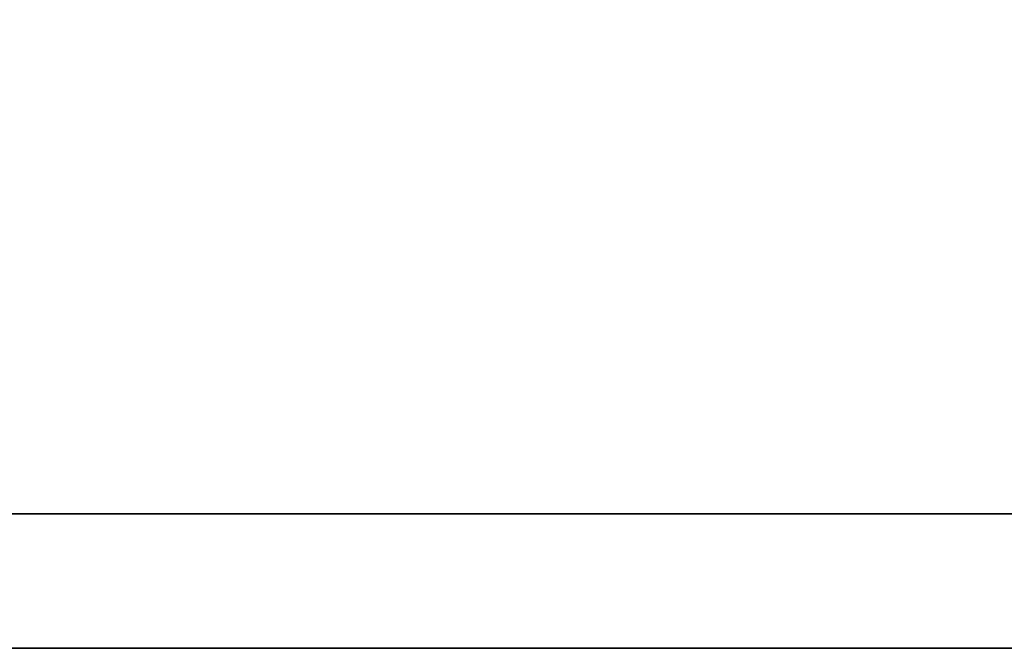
# Model space of a CAD drawing. Header units: millimetres. Extents: x 660 to 909, y 338 to 416.
# Tile 27 of 53: x 841.604 to 841.835, y 356.642 to 356.789. Entities that reach past the tile are written whole.
import ezdxf

# ---------------------------------------------------------------- set-up
doc = ezdxf.new("R2010")
doc.units = ezdxf.units.MM
doc.header["$LTSCALE"] = 0.1
doc.layers.add('DIM', color=4, linetype='CONTINUOUS')
doc.layers.add('layer 1', color=7, linetype='CONTINUOUS')

# ---------------------------------------------------------------- blocks, each defined once
blk = doc.blocks.new('TBI MOTION logo(完整正式版)')
at = {"layer": 'layer 1', "color": 22, "lineweight": 35}
blk.add_open_spline([(75.90875, -9.47875), (75.90875, -9.47875), (75.90875, -12.28625), (75.90875, -12.28625), (75.90875, -12.28625), (75.90875, -12.28625), (75.90875, -12.47875), (75.90875, -12.47875), (75.90875, -12.47875), (75.90875, -12.47875), (75.71625, -12.47875), (75.71625, -12.47875), (75.71625, -12.47875), (75.71625, -12.47875), (-88.32875, -12.47875), (-88.32875, -12.47875), (-88.32875, -12.47875), (-88.32875, -12.47875), (-88.32875, -13.29375), (-88.32875, -13.29375), (-88.32875, -13.29375), (-88.32875, -13.29375), (82.89125, -13.29375), (82.89125, -13.29375), (82.89125, -13.29375), (82.89125, -13.29375), (75.90875, -9.47875), (75.90875, -9.47875)], degree=3, knots=[0, 0, 0, 0, 0.1428571, 0.1428571, 0.1428571, 0.1428572, 0.2857143, 0.2857143, 0.2857143, 0.2857143, 0.4285714, 0.4285714, 0.4285714, 0.4285714, 0.5714286, 0.5714286, 0.5714286, 0.5714286, 0.7142857, 0.7142857, 0.7142857, 0.7142857, 0.8571429, 0.8571429, 0.8571429, 0.8571429, 1, 1, 1, 1], dxfattribs=at)

msp = doc.modelspace()

# ---------------------------------------------------------------- block references
at = {"layer": 'DIM', "color": 7, "xscale": 0.0385559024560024, "yscale": 0.0385559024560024, "zscale": 0.0385559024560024}
msp.add_blockref('TBI MOTION logo(完整正式版)', (844.31785, 357.15432), dxfattribs=at)

doc.saveas('drawing.dxf')
